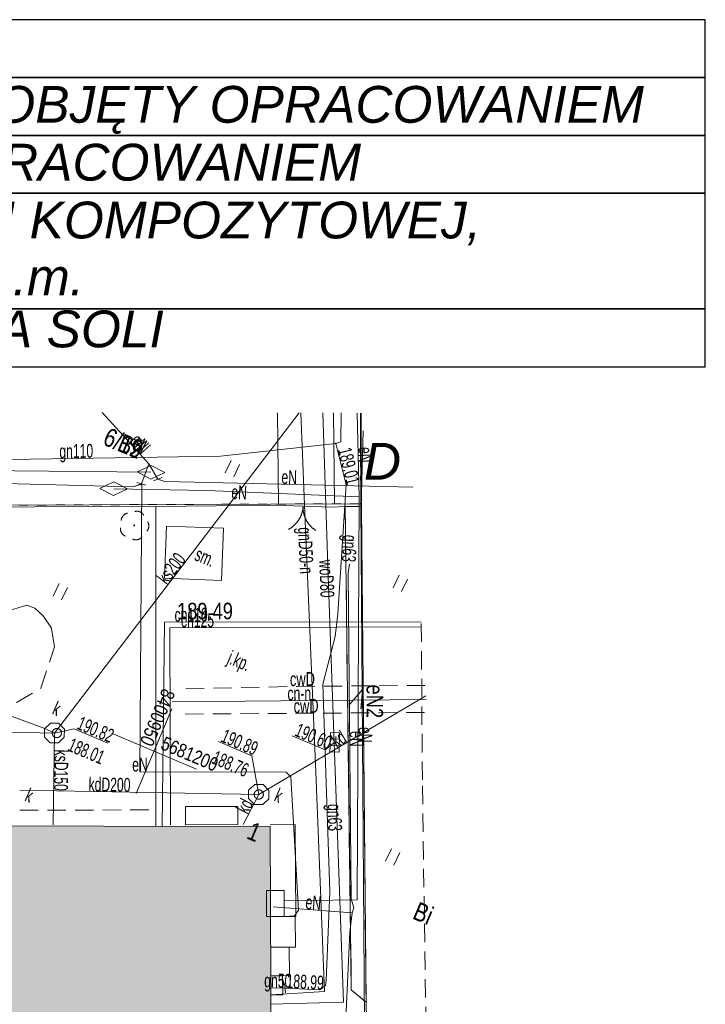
# Model space of a CAD drawing. Header units: centimetres. Extents: x -25572 to 23555, y -2435 to 15405.
# Tile 10 of 134: x -6802 to -3078, y 3947 to 9297. Entities that reach past the tile are written whole.
import ezdxf
from ezdxf.xclip import XClip

# ---------------------------------------------------------------- set-up
doc = ezdxf.new("R2010")
doc.units = ezdxf.units.CM
doc.header["$MEASUREMENT"] = 0
doc.header["$XCLIPFRAME"] = 0
for name, pattern in [('1.0_0.5', [150, 100, -50]), ('1.5_0.5', [200, 150, -50]), ('egug-500', [100, 50, -50]), ('mz1.0_0.5', [150, 100, -50])]:
    doc.linetypes.add(name, pattern=pattern)
doc.layers.add('1_500_mapa_zasadnicza_1530_2025_1_203-punkt graniczny', color=7, linetype='Continuous')
doc.layers.add('820-G Rysunki Obrazki', color=7, linetype='Continuous')
for name, color, linetype, lineweight in [('1_500_mapa_zasadnicza_1530_2025_1_210-oznaczenie konturu użytku gruntowego_Nr_pióra__3', 3, 'Continuous', 18), ('1_500_mapa_zasadnicza_1530_2025_1_211-numer działki ewidencyjnej_Nr_pióra__7', 7, 'Continuous', 18), ('1_500_mapa_zasadnicza_1530_2025_1_218-kontur użytku gruntowego_Nr_pióra__3', 3, 'Continuous', 18), ('1_500_mapa_zasadnicza_1530_2025_1_219-działka ewidencyjna_Nr_pióra__7', 7, 'Continuous', 18), ('1_500_mapa_zasadnicza_1530_2025_1_312-budynek ewidencyjny_Nr_pióra__7', 7, 'Continuous', 18), ('1_500_mapa_zasadnicza_1530_2025_1_312-oznaczenie budynku ewidencyjnego_Nr_pióra__7', 7, 'Continuous', 18), ('1_500_mapa_zasadnicza_1530_2025_1_352-schody_Nr_pióra__7', 7, 'Continuous', 18), ('1_500_mapa_zasadnicza_1530_2025_1_585-Atrybuty opisowe-SEPOD_Nr_pióra__1', 1, 'Continuous', 18), ('1_500_mapa_zasadnicza_1530_2025_1_664-Obrys przewodu-SCPOD-Atr1_Nr_pióra__6', 6, 'Continuous', 18), ('1_500_mapa_zasadnicza_1530_2025_1_664-Obrys przewodu-SCPOD_Nr_pióra__6', 6, 'Continuous', 18), ('1_500_mapa_zasadnicza_1530_2025_1_687-Mufa na przewodzie-SEPOD_Nr_pióra__1', 1, 'Continuous', 18), ('1_500_mapa_zasadnicza_1530_2025_1_940-Trawnik symb. poj._Nr_pióra__7', 7, 'Continuous', 18), ('1_500_mapa_zasadnicza_1530_2025_1_brama (linia) - symbol_Nr_pióra__7', 7, 'Continuous', 18), ('1_500_mapa_zasadnicza_1530_2025_1_brama (linia)_Nr_pióra__7', 7, 'Continuous', 18), ('1_500_mapa_zasadnicza_1530_2025_1_chodnik (powierzchnia)_Nr_pióra__7', 7, 'Continuous', 18), ('1_500_mapa_zasadnicza_1530_2025_1_drzewo liściaste (punkt)_Nr_pióra__94', 94, 'Continuous', 18), ('1_500_mapa_zasadnicza_1530_2025_1_jezdnia (powierzchnia)-Atr17_Nr_pióra__7', 7, 'Continuous', 18), ('1_500_mapa_zasadnicza_1530_2025_1_jezdnia (powierzchnia)_Nr_pióra__7', 7, 'Continuous', 18), ('1_500_mapa_zasadnicza_1530_2025_1_komora podziemna - przewód kanalizacyjny (powierzchnia)_Nr_pióra__34', 34, 'Continuous', 18), ('1_500_mapa_zasadnicza_1530_2025_1_kratka ściekowa (punkt)_Nr_pióra__7', 7, 'Continuous', 18), ('1_500_mapa_zasadnicza_1530_2025_1_krawężnik (linia)_Nr_pióra__7', 7, 'Continuous', 18), ('1_500_mapa_zasadnicza_1530_2025_1_las iglasty (powierzchnia) - symbol_Nr_pióra__7', 7, 'Continuous', 18), ('1_500_mapa_zasadnicza_1530_2025_1_las iglasty (powierzchnia)_Nr_pióra__7', 7, 'Continuous', 18), ('1_500_mapa_zasadnicza_1530_2025_1_ogrodzenie trwałe (linia)_Nr_pióra__7', 7, 'Continuous', 18), ('1_500_mapa_zasadnicza_1530_2025_1_Opis i rz. obrysu arm. niezident.-SC_Nr_pióra__6', 6, 'Continuous', 18), ('1_500_mapa_zasadnicza_1530_2025_1_przewód ciepłowniczy (linia)-Atr1_Nr_pióra__212', 212, 'Continuous', 18), ('1_500_mapa_zasadnicza_1530_2025_1_przewód ciepłowniczy (linia)_Nr_pióra__212', 212, 'Continuous', 18), ('1_500_mapa_zasadnicza_1530_2025_1_przewód elektroenergetyczny (linia)-Atr1_Nr_pióra__1', 1, 'Continuous', 18), ('1_500_mapa_zasadnicza_1530_2025_1_przewód elektroenergetyczny (linia)_Nr_pióra__1', 1, 'Continuous', 18), ('1_500_mapa_zasadnicza_1530_2025_1_przewód gazowy (linia)-Atr1_Nr_pióra__7', 7, 'Continuous', 18), ('1_500_mapa_zasadnicza_1530_2025_1_przewód gazowy (linia)_Nr_pióra__40', 40, 'Continuous', 18), ('1_500_mapa_zasadnicza_1530_2025_1_przewód kanalizacyjny (linia)-Atr1_Nr_pióra__34', 34, 'Continuous', 18), ('1_500_mapa_zasadnicza_1530_2025_1_przewód kanalizacyjny (linia)_Nr_pióra__34', 34, 'Continuous', 18), ('1_500_mapa_zasadnicza_1530_2025_1_przewód wodociągowy (linia)-Atr1_Nr_pióra__5', 5, 'Continuous', 18), ('1_500_mapa_zasadnicza_1530_2025_1_przewód wodociągowy (linia)_Nr_pióra__5', 5, 'Continuous', 18), ('1_500_mapa_zasadnicza_1530_2025_1_punkt o określonej wysokości (sieć elektroenergetyczna)_Nr_pióra__1', 1, 'Continuous', 18), ('1_500_mapa_zasadnicza_1530_2025_1_punkt o określonej wysokości (sieć gazowa)-Atr2_Nr_pióra__40', 40, 'Continuous', 18), ('1_500_mapa_zasadnicza_1530_2025_1_punkt o określonej wysokości (sieć gazowa)_Nr_pióra__40', 40, 'Continuous', 18), ('1_500_mapa_zasadnicza_1530_2025_1_punkt o określonej wysokości (sieć kanalizacyjna)-Atr2_Nr_pióra__34', 34, 'Continuous', 18), ('1_500_mapa_zasadnicza_1530_2025_1_punkt o określonej wysokości (sieć kanalizacyjna)-Atr2_Nr_pióra__7', 7, 'Continuous', 18), ('1_500_mapa_zasadnicza_1530_2025_1_punkt o określonej wysokości (sieć kanalizacyjna)-Atr3_Nr_pióra__34', 34, 'Continuous', 18), ('1_500_mapa_zasadnicza_1530_2025_1_punkt o określonej wysokości (sieć kanalizacyjna)_Nr_pióra__34', 34, 'Continuous', 18), ('1_500_mapa_zasadnicza_1530_2025_1_punkt zmiany cech lub źródła danych o położeniu przewodu (sieć elektroenergetyczna)_Nr_pióra__7', 7, 'Continuous', 18), ('1_500_mapa_zasadnicza_1530_2025_1_punkt zmiany cech lub źródła danych o położeniu przewodu (sieć gazowa)_Nr_pióra__7', 7, 'Continuous', 18), ('1_500_mapa_zasadnicza_1530_2025_1_rura ochronna - przewód elektroenergetyczny (linia)_Nr_pióra__1', 1, 'Continuous', 18), ('1_500_mapa_zasadnicza_1530_2025_1_Wstawianie ramki sekcyjnej z opisem_Nr_pióra__7', 7, 'Continuous', 18), ('1_500_mapa_zasadnicza_1530_2025_1_właz - siec elektroenergetyczna (powierzchnia)_Nr_pióra__7', 7, 'Continuous', 18), ('1_500_mapa_zasadnicza_1530_2025_1_właz okrągły - siec kanalizacyjna (punkt)-Atr17_Nr_pióra__7', 7, 'Continuous', 18), ('1_500_mapa_zasadnicza_1530_2025_1_właz okrągły - siec kanalizacyjna (punkt)_Nr_pióra__7', 7, 'Continuous', 18), ('1_500_mapa_zasadnicza_1530_2025_1_śmietnik (powierzchnia)-Atr17_Nr_pióra__7', 7, 'Continuous', 18), ('1_500_mapa_zasadnicza_1530_2025_1_śmietnik (powierzchnia)_Nr_pióra__7', 7, 'Continuous', 18), ('Nowe_199-Z Wymiary i opisy_Nr_pióra__21', 7, 'Continuous', 25), ('Nowe_220-A Ściany_Nr_pióra__41', 7, 'Continuous', 15)]:
    doc.layers.add(name, color=color, linetype=linetype, lineweight=lineweight)
doc.layers.add('Nowe_220-A Ściany_Nr_pióra__102', color=7, linetype='Continuous', lineweight=5, true_color=0xcccccc)
doc.styles.add('STYL_AUTOMATYCZNY_1', font='arial.ttf', dxfattribs={"width": 0.63})
doc.styles.add('STYL_AUTOMATYCZNY_2', font='arial.ttf', dxfattribs={"width": 0.79})
doc.styles.add('STYL_AUTOMATYCZNY_3', font='arial.ttf', dxfattribs={"width": 0.667})
doc.styles.add('STYL_AUTOMATYCZNY_5', font='arial.ttf')
doc.linetypes.add('902-500', pattern='A,0,[2,Lwowska architektura1.Shx,S=5.952381,R=0,X=0,Y=9.71445e-17],-750,0', length=750)

# ---------------------------------------------------------------- blocks, each defined once
blk = doc.blocks.new('Rysunek_1_1', base_point=(-995247015.5, -194970081.6))
at = {"layer": '1_500_mapa_zasadnicza_1530_2025_1_203-punkt graniczny', "linetype": 'Continuous', "lineweight": 0, "true_color": 0x000000}
blk.add_hatch(color=18, dxfattribs=at).paths.add_polyline_path([(-4945.1, 6665.3, 1), (-4953.4, 6668.8, 1)])
at = {"layer": '1_500_mapa_zasadnicza_1530_2025_1_drzewo liściaste (punkt)_Nr_pióra__94', "linetype": 'Continuous', "lineweight": 18}
blk.add_hatch(color=94, dxfattribs=at).paths.add_polyline_path([(-6175.3, 6547.3, 1), (-6184.5, 6551.2, 1)])
at = {"layer": '1_500_mapa_zasadnicza_1530_2025_1_punkt o określonej wysokości (sieć elektroenergetyczna)_Nr_pióra__1', "linetype": 'Continuous', "lineweight": 18}
blk.add_hatch(color=1, dxfattribs=at).paths.add_polyline_path([(-6136.6, 6773.1, 1), (-6144.9, 6776.6, 1)])
at = {"layer": '1_500_mapa_zasadnicza_1530_2025_1_punkt o określonej wysokości (sieć gazowa)_Nr_pióra__40', "linetype": 'Continuous', "lineweight": 18}
for points in [[(-5081.2, 6992.4, 1), (-5089.4, 6995.9, 1)], [(-5356.6, 4033, 1), (-5364.9, 4036.5, 1)]]:
    blk.add_hatch(color=40, dxfattribs=at).paths.add_polyline_path(points)
at = {"layer": '1_500_mapa_zasadnicza_1530_2025_1_punkt o określonej wysokości (sieć kanalizacyjna)_Nr_pióra__34', "linetype": 'Continuous', "lineweight": 18}
for points in [[(-6608.8, 5419, 1), (-6617.1, 5422.5, 1)], [(-5090.9, 5365.9, 1), (-5090.6, 5374.9, 1)], [(-5499.1, 5085, 1), (-5507.3, 5088.8, 1)]]:
    blk.add_hatch(color=34, dxfattribs=at).paths.add_polyline_path(points)
at = {"layer": '1_500_mapa_zasadnicza_1530_2025_1_218-kontur użytku gruntowego_Nr_pióra__3', "color": 3, "linetype": 'egug-500', "lineweight": 18, "flags": 128}
for points in [[(-4949.2, 6667), (-4951, 7159.6)], [(-7406.3, 6656.7), (-4949.2, 6667)]]:
    blk.add_lwpolyline(points, dxfattribs=at)
at = {"layer": '1_500_mapa_zasadnicza_1530_2025_1_219-działka ewidencyjna_Nr_pióra__7', "color": 7, "linetype": 'Continuous', "lineweight": 18, "flags": 128}
for points in [[(-4949.2, 6667), (-4951, 7159.6)], [(-4949.2, 6667), (-7406.3, 6656.7)], [(-4903, 235.4), (-4949.2, 6667)]]:
    blk.add_lwpolyline(points, dxfattribs=at)
at = {"layer": '1_500_mapa_zasadnicza_1530_2025_1_312-budynek ewidencyjny_Nr_pióra__7', "color": 7, "linetype": 'Continuous', "lineweight": 18, "flags": 128}
for points in [[(-7252.2, 4917.4), (-5441.2, 4912.9)], [(-5441.2, 4912.9), (-5436.2, 3629)]]:
    blk.add_lwpolyline(points, dxfattribs=at)
at = {"layer": '1_500_mapa_zasadnicza_1530_2025_1_352-schody_Nr_pióra__7', "color": 7, "linetype": 'Continuous', "lineweight": 18, "flags": 128}
for points in [[(-5902, 4922.6), (-5902, 5022.5)], [(-5902, 4922.6), (-5902, 5022.5)], [(-5902, 5022.5), (-5616.5, 5022)], [(-5902, 5022.5), (-5616.5, 5022)], [(-5616.5, 5022), (-5616.2, 4923)], [(-5616.5, 5022), (-5616.2, 4923)], [(-5616.2, 4923), (-5902, 4922.6)], [(-5616.2, 4923), (-5902, 4922.6)], [(-5441.4, 4922.7), (-5306.2, 4924)], [(-5441.4, 4922.7), (-5306.2, 4924)], [(-5306.2, 4924), (-5301.8, 4424.7)], [(-5306.2, 4924), (-5301.8, 4424.7)], [(-5305, 4424.9), (-5460.8, 4423.7)], [(-5305, 4424.9), (-5460.8, 4423.7)], [(-5301.8, 4424.7), (-5439.3, 4423.3)], [(-5301.8, 4424.7), (-5439.3, 4423.3)], [(-5304.3, 4257.4), (-5305, 4424.9)], [(-5304.3, 4257.4), (-5305, 4424.9)], [(-5438.3, 4256.6), (-5337.9, 4257.5)], [(-5438.3, 4256.6), (-5337.9, 4257.5)], [(-5438.3, 4256.6), (-5304.3, 4257.4)], [(-5438.3, 4256.6), (-5304.3, 4257.4)], [(-5337.9, 4257.5), (-5337.2, 4103)], [(-5337.9, 4257.5), (-5337.2, 4103)], [(-5337.2, 4103), (-5437.6, 4102.1)], [(-5337.2, 4103), (-5437.6, 4102.1)], [(-5437.6, 4102.1), (-5373.5, 4102.1)], [(-5437.6, 4102.1), (-5373.5, 4102.1)], [(-5373.5, 4102.1), (-5373.2, 3997.7)], [(-5373.5, 4102.1), (-5373.2, 3997.7)], [(-5373.2, 3997.7), (-5437.3, 3997.7)], [(-5373.2, 3997.7), (-5437.3, 3997.7)]]:
    blk.add_lwpolyline(points, dxfattribs=at)
at = {"layer": '1_500_mapa_zasadnicza_1530_2025_1_664-Obrys przewodu-SCPOD_Nr_pióra__6', "color": 6, "linetype": '1.0_0.5', "lineweight": 18, "flags": 128}
for points in [[(-4599.5, 5679.8), (-5292.2, 5674.1), (-5934.3, 5660.8)], [(-5903.4, 5523.8), (-4590.5, 5532.8)]]:
    blk.add_lwpolyline(points, dxfattribs=at)
at = {"layer": '1_500_mapa_zasadnicza_1530_2025_1_687-Mufa na przewodzie-SEPOD_Nr_pióra__1', "color": 1, "linetype": 'Continuous', "lineweight": 18}
for p, q in [((-6088, 6875.2), (-6164.1, 6839.8)), ((-6014.1, 6835.6), (-6088, 6875.2)), ((-6164.1, 6839.8), (-6090.1, 6800.2)), ((-6090.1, 6800.2), (-6014.1, 6835.6)), ((-6290.2, 6785.9), (-6365.9, 6749.9)), ((-6365.9, 6749.9), (-6291.7, 6710.9)), ((-6291.7, 6710.9), (-6216, 6746.9)), ((-6216, 6746.9), (-6290.2, 6785.9))]:
    blk.add_line(p, q, dxfattribs=at)
at = {"layer": '1_500_mapa_zasadnicza_1530_2025_1_940-Trawnik symb. poj._Nr_pióra__7', "color": 7, "linetype": 'Continuous', "lineweight": 18}
for p, q in [((-5684.9, 6834.1), (-5652.9, 6901.9)), ((-5639.6, 6812.7), (-5607.6, 6880.6)), ((-4773, 6210.5), (-4741, 6278.3)), ((-6620.3, 6165.2), (-6588.3, 6233.1)), ((-6575.1, 6143.9), (-6543.1, 6211.7)), ((-4727.7, 6189.1), (-4695.7, 6257)), ((-4814.4, 4724.7), (-4782.4, 4792.5)), ((-4769.2, 4703.4), (-4737.2, 4771.2))]:
    blk.add_line(p, q, dxfattribs=at)
at = {"layer": '1_500_mapa_zasadnicza_1530_2025_1_brama (linia) - symbol_Nr_pióra__7', "color": 7, "linetype": 'Continuous', "lineweight": 18}
for centre, start, end in [((-5412.6, 6659.5), 297.8615, 357.8615), ((-5112.8, 6648.3), 177.8615, 237.8615)]:
    blk.add_arc(centre, 150, start, end, dxfattribs=at)
at = {"layer": '1_500_mapa_zasadnicza_1530_2025_1_brama (linia)_Nr_pióra__7', "color": 7, "linetype": 'Continuous', "lineweight": 18, "flags": 128}
blk.add_lwpolyline([(-5112.5, 6648.3), (-5413, 6659.5)], dxfattribs=at)
at = {"layer": '1_500_mapa_zasadnicza_1530_2025_1_chodnik (powierzchnia)_Nr_pióra__7', "color": 7, "linetype": 'mz1.0_0.5', "lineweight": 18, "flags": 128}
for points in [[(-6762.6, 6115.3), (-6858.9, 6085.5)], [(-6720.4, 6099.6), (-6762.6, 6115.3)], [(-6674.8, 6058.5), (-6720.4, 6099.6)], [(-6629.4, 5991.5), (-6674.8, 6058.5)], [(-4620.2, 6015.7), (-4614.4, 5133.6)], [(-6612.7, 5889.9), (-6629.4, 5991.5)], [(-6686.9, 5663.9), (-6612.7, 5889.9)], [(-6819.2, 5587.5), (-6686.9, 5663.9)], [(-4614.4, 5133.6), (-4579.6, 2816)], [(-7251.1, 4999.5), (-6066.6, 5003.3)]]:
    blk.add_lwpolyline(points, dxfattribs=at)
at = {"layer": '1_500_mapa_zasadnicza_1530_2025_1_drzewo liściaste (punkt)_Nr_pióra__94', "color": 94, "linetype": 'Continuous', "lineweight": 18}
for centre, start, end in [((-6210.1, 6575.5), 98.3235, 179.5635), ((-6164.3, 6586.1), 26.2875, 107.7435), ((-6214.2, 6528.6), 170.2365, 251.8865), ((-6140.1, 6545.8), 314.4675, 35.7075), ((-6170.9, 6510.2), 242.1445, 323.7945)]:
    blk.add_arc(centre, 40, start, end, dxfattribs=at)
at = {"layer": '1_500_mapa_zasadnicza_1530_2025_1_jezdnia (powierzchnia)_Nr_pióra__7', "color": 7, "linetype": '1.5_0.5', "lineweight": 18, "flags": 128}
blk.add_lwpolyline([(-4920.5, 3958.8), (-5000.8, 4025.5), (-5033.9, 6651.9)], dxfattribs=at)
at = {"layer": '1_500_mapa_zasadnicza_1530_2025_1_komora podziemna - przewód kanalizacyjny (powierzchnia)_Nr_pióra__34', "color": 34, "linetype": 'Continuous', "lineweight": 18, "flags": 128}
for points in [[(-6591.2, 5367), (-6635.6, 5367.3), (-6666.7, 5399), (-6666.3, 5443.4), (-6634.7, 5474.5), (-6590.3, 5474.1), (-6559.2, 5442.5), (-6559.6, 5398.1)], [(-5480.9, 5031.8), (-5526.6, 5031.7), (-5558.3, 5064.6), (-5558.4, 5110.3), (-5525.5, 5142), (-5479.8, 5142.1), (-5448.1, 5109.2), (-5448, 5063.5)]]:
    blk.add_lwpolyline(points, close=True, dxfattribs=at)
at = {"layer": '1_500_mapa_zasadnicza_1530_2025_1_kratka ściekowa (punkt)_Nr_pióra__7', "color": 7, "linetype": 'Continuous', "lineweight": 18}
for p, q in [((-5114.2, 5423.6), (-5115.2, 5388.6)), ((-5114.2, 5423.6), (-5064.2, 5422.1)), ((-5064.2, 5422.1), (-5065.3, 5387.1)), ((-5116.3, 5353.6), (-5117.4, 5318.6)), ((-5115.2, 5388.6), (-5116.3, 5353.6)), ((-5116.3, 5353.6), (-5066.3, 5352.1)), ((-5115.2, 5388.6), (-5065.3, 5387.1)), ((-5066.3, 5352.1), (-5067.4, 5317.1)), ((-5065.3, 5387.1), (-5066.3, 5352.1)), ((-5117.4, 5318.6), (-5067.4, 5317.1))]:
    blk.add_line(p, q, dxfattribs=at)
at = {"layer": '1_500_mapa_zasadnicza_1530_2025_1_krawężnik (linia)_Nr_pióra__7', "color": 7, "linetype": 'Continuous', "lineweight": 18, "flags": 128}
for points in [[(-5402, 7160.5), (-5396.8, 6666.8)], [(-5097.1, 7159.9), (-5092.2, 6667.9)], [(-5033.9, 6651.9), (-5000.8, 4025.5), (-4920.5, 3958.8)]]:
    blk.add_lwpolyline(points, dxfattribs=at)
at = {"layer": '1_500_mapa_zasadnicza_1530_2025_1_las iglasty (powierzchnia) - symbol_Nr_pióra__7', "color": 7, "linetype": 'Continuous', "lineweight": 18}
for p, q in [((-5009, 5577.9), (-4940, 5657.3)), ((-5009, 5577.9), (-4940, 5657.3)), ((-4940, 5657.3), (-4949.1, 5552.5)), ((-4940, 5657.3), (-4949.1, 5552.5))]:
    blk.add_line(p, q, dxfattribs=at)
at = {"layer": '1_500_mapa_zasadnicza_1530_2025_1_las iglasty (powierzchnia)_Nr_pióra__7', "color": 7, "linetype": 'mz1.0_0.5', "lineweight": 18, "flags": 128}
blk.add_lwpolyline([(-4945.6, 6652.5), (-4920.5, 3958.8), (-5000.8, 4025.5), (-5033.9, 6651.9)], close=True, dxfattribs=at)
at = {"layer": '1_500_mapa_zasadnicza_1530_2025_1_ogrodzenie trwałe (linia)_Nr_pióra__7', "color": 7, "linetype": '902-500', "lineweight": 18, "flags": 128}
for points in [[(-4947.3, 7159.6), (-4945.6, 6652.5), (-4920.5, 3958.8)], [(-4946.5, 6652.9), (-4936.8, 7062.6)], [(-6062.3, 6652.5), (-8043.8, 6646.8)], [(-6062.3, 6652.5), (-5413, 6659.5)], [(-6062.3, 6652.5), (-6061.9, 4914.4)], [(-5112.5, 6648.3), (-5033.9, 6651.9), (-4946.5, 6652.9)], [(-4920.5, 3958.8), (-4909.9, 3389.5)]]:
    blk.add_lwpolyline(points, dxfattribs=at)
at = {"layer": '1_500_mapa_zasadnicza_1530_2025_1_przewód ciepłowniczy (linia)_Nr_pióra__212', "color": 212, "linetype": 'Continuous', "lineweight": 18, "flags": 128}
for points in [[(-4620.8, 6025.6), (-6016.2, 6023.6), (-6028.6, 4911.1)], [(-4619.1, 5998.3), (-5985.6, 5993.2), (-5982.3, 4922.9)], [(-4594.8, 5603.4), (-5972.9, 5590.3)]]:
    blk.add_lwpolyline(points, dxfattribs=at)
at = {"layer": '1_500_mapa_zasadnicza_1530_2025_1_przewód elektroenergetyczny (linia)_Nr_pióra__1', "color": 1, "linetype": 'Continuous', "lineweight": 18, "flags": 128}
for points in [[(-6012.9, 6786.9), (-6051.8, 6800.1), (-6100.4, 6882.7), (-6202.5, 6995.5), (-6353.6, 7162.3)], [(-6188.1, 6758), (-6140.7, 6774.8), (-6100.4, 6882.7), (-6202.5, 6995.5), (-6353.6, 7162.3)], [(-4957, 6705.1), (-4968.8, 7159.6)], [(-6089.1, 6837.7), (-7386.7, 6851.5), (-8268.6, 6887.7), (-9245.1, 6882.6)], [(-9271.6, 6820), (-8993.7, 6817.2), (-7443.5, 6791.9), (-6188.1, 6758), (-6137.9, 6773.7)], [(-6291, 6748.4), (-5783.6, 6738.5), (-4957, 6705.1)], [(-6137.9, 6773.7), (-6149.4, 5210), (-5354, 5208.3), (-5328.7, 5183.4), (-5288.3, 4459.1), (-5309.2, 4427.8), (-5365, 4424.3)], [(-6012.9, 6786.9), (-4665.7, 6756.3)], [(-4957, 6705.1), (-4969.1, 4515), (-5364.5, 4509.9)], [(-4995.7, 4444.7), (-4986.6, 4471.3), (-5001.7, 4520.1), (-5018.3, 6289), (-5010.6, 6337.9)], [(-5424.6, 4475.7), (-4995.7, 4444.7)], [(-4990.3, 2347.1), (-5057.3, 2407), (-5070.2, 2591.7), (-5053.2, 3359), (-5007.9, 4339.1), (-4995.7, 4444.7)]]:
    blk.add_lwpolyline(points, dxfattribs=at)
at = {"layer": '1_500_mapa_zasadnicza_1530_2025_1_przewód gazowy (linia)_Nr_pióra__40', "color": 40, "linetype": 'Continuous', "lineweight": 18, "flags": 128}
for points in [[(-5055, 7159.8), (-5056.7, 7002.6), (-5085.3, 6994.1), (-5710.6, 6925.9), (-7321.6, 6899.9), (-7305.9, 6455.5), (-8260.8, 6447.7), (-8521.8, 6452), (-8843.3, 6462.3), (-9929.8, 5386.2), (-10722.9, 4927.4), (-11245.4, 4635.3), (-11583.1, 4338.4)], [(-5274.8, 7160.2), (-5253.8, 6614.8), (-5194, 5208.9), (-5146.8, 4016.8), (-5437.8, 3999)], [(-5085.3, 6994.1), (-5028.6, 6769.1), (-5073, 6067.8), (-5087.8, 5945.9), (-5154.5, 5686.3), (-5117.2, 4560.4), (-5137, 4075.6), (-5140.7, 4049), (-5172.4, 4025.5), (-5360.7, 4034.7)], [(-5360.7, 4034.7), (-5442.8, 4035.9)]]:
    blk.add_lwpolyline(points, dxfattribs=at)
at = {"layer": '1_500_mapa_zasadnicza_1530_2025_1_przewód kanalizacyjny (linia)_Nr_pióra__34', "color": 34, "linetype": 'Continuous', "lineweight": 18, "flags": 128}
for points in [[(-6613, 5420.7), (-5283.9, 7160.3)], [(-8993.9, 5474.7), (-8945.2, 5505.1), (-8814.6, 5595.3), (-8755.2, 5620.1), (-8698.1, 5616.5), (-7237.1, 5642), (-7171.3, 5635.8), (-7116.8, 5610.6), (-6665.2, 5446.2), (-6613, 5420.7)], [(-5503.2, 5086.9), (-4596, 5622.1)], [(-6613, 5420.7), (-8993.9, 5474.7)], [(-6613, 5420.7), (-6619.4, 4921.6)], [(-6801.4, 5109.6), (-5503.2, 5086.9)], [(-5503.2, 5086.9), (-5587.9, 4923)]]:
    blk.add_lwpolyline(points, dxfattribs=at)
at = {"layer": '1_500_mapa_zasadnicza_1530_2025_1_przewód wodociągowy (linia)_Nr_pióra__5', "color": 5, "linetype": 'Continuous', "lineweight": 18, "flags": 128}
blk.add_lwpolyline([(-5155, 7160), (-5127.1, 6273.2), (-5043.2, 3958.7), (-5437.8, 3947.9)], dxfattribs=at)
at = {"layer": '1_500_mapa_zasadnicza_1530_2025_1_punkt o określonej wysokości (sieć kanalizacyjna)-Atr2_Nr_pióra__7', "color": 7, "linetype": 'Continuous', "lineweight": 18, "flags": 128}
for points in [[(-6613, 5420.7), (-6505.5, 5443.6), (-6324, 5366.6)], [(-5090.8, 5370.4), (-5142.5, 5330.4), (-5321.6, 5406.4)], [(-5503.2, 5086.9), (-5541, 5297.4), (-5722.8, 5374.5)]]:
    blk.add_lwpolyline(points, dxfattribs=at)
at = {"layer": '1_500_mapa_zasadnicza_1530_2025_1_punkt zmiany cech lub źródła danych o położeniu przewodu (sieć elektroenergetyczna)_Nr_pióra__7', "color": 7, "linetype": 'Continuous', "lineweight": 18}
for p, q in [((-6075, 6790.7), (-6028.6, 6809.5)), ((-6164.7, 6781.8), (-6116.7, 6767.8))]:
    blk.add_line(p, q, dxfattribs=at)
at = {"layer": '1_500_mapa_zasadnicza_1530_2025_1_punkt zmiany cech lub źródła danych o położeniu przewodu (sieć gazowa)_Nr_pióra__7', "color": 7, "linetype": 'Continuous', "lineweight": 18}
blk.add_line((-5358.9, 4009.8), (-5362.6, 4059.7), dxfattribs=at)
at = {"layer": '1_500_mapa_zasadnicza_1530_2025_1_rura ochronna - przewód elektroenergetyczny (linia)_Nr_pióra__1', "color": 1, "linetype": 'Continuous', "lineweight": 18, "flags": 128}
for points in [[(-6202.5, 6995.5), (-6100.4, 6882.7), (-6051.8, 6800.1)], [(-6100.4, 6882.7), (-6140.7, 6774.8)]]:
    blk.add_lwpolyline(points, dxfattribs=at)
at = {"layer": '1_500_mapa_zasadnicza_1530_2025_1_Wstawianie ramki sekcyjnej z opisem_Nr_pióra__7', "color": 7, "linetype": 'Continuous', "lineweight": 18, "flags": 128}
for points in [[(-6169.9, 5092.7), (-5974.6, 5553)], [(-6302.4, 5420.5), (-5842.1, 5225.2)]]:
    blk.add_lwpolyline(points, dxfattribs=at)
at = {"layer": '1_500_mapa_zasadnicza_1530_2025_1_właz - siec elektroenergetyczna (powierzchnia)_Nr_pióra__7', "color": 7, "linetype": 'Continuous', "lineweight": 18, "flags": 128}
blk.add_lwpolyline([(-5365.8, 4565.9), (-5365, 4424.3), (-5460.8, 4423.7), (-5461.6, 4565.2)], close=True, dxfattribs=at)
at = {"layer": '1_500_mapa_zasadnicza_1530_2025_1_właz okrągły - siec kanalizacyjna (punkt)_Nr_pióra__7', "color": 7, "linetype": 'Continuous', "lineweight": 18}
for centre in [(-6600, 5420.7), (-5503.2, 5086.9)]:
    blk.add_circle(centre, 25, dxfattribs=at)
at = {"layer": '1_500_mapa_zasadnicza_1530_2025_1_śmietnik (powierzchnia)_Nr_pióra__7', "color": 7, "linetype": 'Continuous', "lineweight": 18, "flags": 128}
blk.add_lwpolyline([(-5695.5, 6533.8), (-5705, 6250.1), (-6015.9, 6262.4), (-6004.9, 6544.5)], close=True, dxfattribs=at)
at = {"layer": '1_500_mapa_zasadnicza_1530_2025_1_210-oznaczenie konturu użytku gruntowego_Nr_pióra__3', "color": 3, "linetype": 'Continuous', "lineweight": 18, "char_height": 100, "rotation": 337.0155, "style": 'STYL_AUTOMATYCZNY_2'}
for s, insert, attachment_point in [('\\A1;{\\pql;\\fArial|b0|i0|c238|p0;\\W0.790000;Bz}', (-6239.4, 7050.3), 1), ('\\A1;{\\pql;\\fArial|b0|i0|c238|p0;\\W0.790000;Bi}', (-4673.9, 4414.4), 7)]:
    blk.add_mtext(s, dxfattribs=dict(at, insert=insert, attachment_point=attachment_point))
at = {"layer": '1_500_mapa_zasadnicza_1530_2025_1_211-numer działki ewidencyjnej_Nr_pióra__7', "color": 7, "linetype": 'Continuous', "lineweight": 18, "insert": (-6317.2, 7083.2), "char_height": 100, "attachment_point": 1, "rotation": 337.0155, "style": 'STYL_AUTOMATYCZNY_2'}
blk.add_mtext('\\A1;{\\pql;\\fArial|b0|i0|c238|p0;\\W0.790000;6/19}', dxfattribs=at)
at = {"layer": '1_500_mapa_zasadnicza_1530_2025_1_312-oznaczenie budynku ewidencyjnego_Nr_pióra__7', "color": 7, "linetype": 'Continuous', "lineweight": 18, "insert": (-5555.9, 4896.2), "char_height": 100, "attachment_point": 4, "rotation": 337.0155, "style": 'STYL_AUTOMATYCZNY_2'}
blk.add_mtext('\\A1;{\\pql;\\fArial|b0|i0|c238|p0;\\W0.790000;1}', dxfattribs=at)
at = {"layer": '1_500_mapa_zasadnicza_1530_2025_1_585-Atrybuty opisowe-SEPOD_Nr_pióra__1', "color": 1, "linetype": 'Continuous', "lineweight": 18, "insert": (-4827.1, 5684), "char_height": 90, "attachment_point": 1, "rotation": 269.6715, "style": 'STYL_AUTOMATYCZNY_2'}
blk.add_mtext('\\A1;{\\pql;\\fArial|b0|i0|c238|p0;\\W0.790000;eN2}', dxfattribs=at)
at = {"layer": '1_500_mapa_zasadnicza_1530_2025_1_664-Obrys przewodu-SCPOD-Atr1_Nr_pióra__6', "color": 6, "linetype": 'Continuous', "lineweight": 18, "char_height": 75, "attachment_point": 4, "style": 'STYL_AUTOMATYCZNY_3'}
for insert, rotation in [((-5334, 5712.8), 0.4715), ((-5314, 5566.9), 0.3915)]:
    blk.add_mtext('\\A1;{\\pql;\\fArial|b0|i0|c238|p0;\\W0.667000;cwD}', dxfattribs=dict(at, insert=insert, rotation=rotation))
at = {"layer": '1_500_mapa_zasadnicza_1530_2025_1_jezdnia (powierzchnia)-Atr17_Nr_pióra__7', "color": 7, "linetype": 'Continuous', "lineweight": 18, "insert": (-5688.9, 5781.2), "char_height": 75, "attachment_point": 7, "rotation": 337.0155, "style": 'STYL_AUTOMATYCZNY_1'}
blk.add_mtext('\\A1;{\\pql;\\fArial|b0|i0|c238|p0;\\W0.630000;j.kp.}', dxfattribs=at)
at = {"layer": '1_500_mapa_zasadnicza_1530_2025_1_Opis i rz. obrysu arm. niezident.-SC_Nr_pióra__6', "color": 6, "linetype": 'Continuous', "lineweight": 18, "insert": (-5947.5, 6128), "char_height": 90, "attachment_point": 1, "rotation": 0.2135, "style": 'STYL_AUTOMATYCZNY_2'}
blk.add_mtext('\\A1;{\\pql;\\fArial|b0|i0|c238|p0;\\W0.790000;189.49}', dxfattribs=at)
at = {"layer": '1_500_mapa_zasadnicza_1530_2025_1_przewód ciepłowniczy (linia)-Atr1_Nr_pióra__212', "color": 212, "linetype": 'Continuous', "lineweight": 18, "char_height": 75, "attachment_point": 4, "style": 'STYL_AUTOMATYCZNY_1'}
for s, insert, rotation in [('\\A1;{\\pql;\\fArial|b0|i0|c238|p0;\\W0.630000;cn110}', (-5960.7, 6062.7), 0.0815), ('\\A1;{\\pql;\\fArial|b0|i0|c238|p0;\\W0.630000;cn125}', (-5926, 6032.4), 0.2145), ('\\A1;{\\pql;\\fArial|b0|i0|c238|p0;\\W0.630000;cn-n}', (-5347.3, 5635.3), 0.5445)]:
    blk.add_mtext(s, dxfattribs=dict(at, insert=insert, rotation=rotation))
at = {"layer": '1_500_mapa_zasadnicza_1530_2025_1_przewód elektroenergetyczny (linia)-Atr1_Nr_pióra__1', "color": 1, "linetype": 'Continuous', "lineweight": 18, "char_height": 75, "style": 'STYL_AUTOMATYCZNY_1'}
for insert, attachment_point, rotation in [((-6179.8, 7028.7), 4, 312.1355), ((-6170.3, 7018.2), 4, 312.1355), ((-4925, 6974.8), 4, 271.4945), ((-5379.8, 6811.6), 4, 358.7005), ((-5653.3, 6691.7), 7, 357.6535), ((-4971.3, 5431.5), 4, 270.5375), ((-4924.9, 5453.5), 4, 269.6815), ((-6190.8, 5249.1), 4, 359.8735), ((-5248.7, 4502.1), 4, 355.8715)]:
    blk.add_mtext('\\A1;{\\pql;\\fArial|b0|i0|c238|p0;\\W0.630000;eN}', dxfattribs=dict(at, insert=insert, attachment_point=attachment_point, rotation=rotation))
at = {"layer": '1_500_mapa_zasadnicza_1530_2025_1_przewód gazowy (linia)-Atr1_Nr_pióra__7', "color": 7, "linetype": 'Continuous', "lineweight": 18, "char_height": 75, "style": 'STYL_AUTOMATYCZNY_1'}
for s, insert, attachment_point, rotation in [('\\A1;{\\pql;\\fArial|b0|i0|c238|p0;\\W0.630000;gn110}', (-6586.3, 6940.2), 4, 0.9235), ('\\A1;{\\pql;\\fArial|b0|i0|c238|p0;\\W0.630000;gnD50-n}', (-5312.9, 6536.3), 7, 272.4245), ('\\A1;{\\pql;\\fArial|b0|i0|c238|p0;\\W0.630000;gn63}', (-5016.9, 6497.5), 4, 266.3785), ('\\A1;{\\pql;\\fArial|b0|i0|c238|p0;\\W0.630000;gn63}', (-5103.7, 5035), 4, 271.8965), ('\\A1;{\\pql;\\fArial|b0|i0|c238|p0;\\W0.630000;gn50}', (-5473.5, 4065.1), 4, 359.2055)]:
    blk.add_mtext(s, dxfattribs=dict(at, insert=insert, attachment_point=attachment_point, rotation=rotation))
at = {"layer": '1_500_mapa_zasadnicza_1530_2025_1_przewód kanalizacyjny (linia)-Atr1_Nr_pióra__34', "color": 34, "linetype": 'Continuous', "lineweight": 18, "char_height": 75, "attachment_point": 4, "style": 'STYL_AUTOMATYCZNY_1'}
for s, insert, rotation in [('\\A1;{\\pql;\\fArial|b0|i0|c238|p0;\\W0.630000;ks200}', (-6031.9, 6245.5), 52.6185), ('\\A1;{\\pql;\\fArial|b0|i0|c238|p0;\\W0.630000;kd}', (-5098.9, 5370.8), 30.5395), ('\\A1;{\\pql;\\fArial|b0|i0|c238|p0;\\W0.630000;ksD150}', (-6575.4, 5330.6), 269.2645), ('\\A1;{\\pql;\\fArial|b0|i0|c238|p0;\\W0.630000;kdD200}', (-6427.6, 5142.1), 358.9975), ('\\A1;{\\pql;\\fArial|b0|i0|c238|p0;\\W0.630000;kd}', (-5596, 4992.5), 62.6645)]:
    blk.add_mtext(s, dxfattribs=dict(at, insert=insert, rotation=rotation))
at = {"layer": '1_500_mapa_zasadnicza_1530_2025_1_przewód wodociągowy (linia)-Atr1_Nr_pióra__5', "color": 5, "linetype": 'Continuous', "lineweight": 18, "insert": (-5175.8, 6361.4), "char_height": 75, "attachment_point": 7, "rotation": 272.0755, "style": 'STYL_AUTOMATYCZNY_1'}
blk.add_mtext('\\A1;{\\pql;\\fArial|b0|i0|c238|p0;\\W0.630000;woD80}', dxfattribs=at)
at = {"layer": '1_500_mapa_zasadnicza_1530_2025_1_punkt o określonej wysokości (sieć gazowa)-Atr2_Nr_pióra__40', "color": 40, "linetype": 'Continuous', "lineweight": 18, "char_height": 75, "attachment_point": 4, "style": 'STYL_AUTOMATYCZNY_1'}
for s, insert, rotation in [('\\A1;{\\pql;\\fArial|b0|i0|c238|p0;\\W0.630000;189.01}', (-5038.6, 6969.8), 284.1325), ('\\A1;{\\pql;\\fArial|b0|i0|c238|p0;\\W0.630000;188.99}', (-5351.7, 4073.4), 357.1805)]:
    blk.add_mtext(s, dxfattribs=dict(at, insert=insert, rotation=rotation))
at = {"layer": '1_500_mapa_zasadnicza_1530_2025_1_punkt o określonej wysokości (sieć kanalizacyjna)-Atr2_Nr_pióra__34', "color": 34, "linetype": 'Continuous', "lineweight": 18, "char_height": 75, "attachment_point": 7, "rotation": 337.0155, "style": 'STYL_AUTOMATYCZNY_1'}
for s, insert in [('\\A1;{\\pql;\\fArial|b0|i0|c238|p0;\\W0.630000;190.82}', (-6497.4, 5444.3)), ('\\A1;{\\pql;\\fArial|b0|i0|c238|p0;\\W0.630000;190.60}', (-5313.6, 5407)), ('\\A1;{\\pql;\\fArial|b0|i0|c238|p0;\\W0.630000;190.89}', (-5714.7, 5375.2))]:
    blk.add_mtext(s, dxfattribs=dict(at, insert=insert))
at = {"layer": '1_500_mapa_zasadnicza_1530_2025_1_punkt o określonej wysokości (sieć kanalizacyjna)-Atr3_Nr_pióra__34', "color": 34, "linetype": 'Continuous', "lineweight": 18, "char_height": 75, "attachment_point": 7, "rotation": 337.0155, "style": 'STYL_AUTOMATYCZNY_1'}
for s, insert in [('\\A1;{\\pql;\\fArial|b0|i0|c238|p0;\\W0.630000;188.01}', (-6547.2, 5326.8)), ('\\A1;{\\pql;\\fArial|b0|i0|c238|p0;\\W0.630000;188.76}', (-5764.6, 5257.8))]:
    blk.add_mtext(s, dxfattribs=dict(at, insert=insert))
at = {"layer": '1_500_mapa_zasadnicza_1530_2025_1_Wstawianie ramki sekcyjnej z opisem_Nr_pióra__7', "color": 7, "linetype": 'Continuous', "lineweight": 18, "char_height": 75, "attachment_point": 7, "style": 'STYL_AUTOMATYCZNY_2'}
for s, insert, rotation in [('\\A1;{\\pql;\\fArial|b0|i0|c238|p0;\\W0.790000;8400950}', (-6025.6, 5668.4), 247.0155), ('\\A1;{\\pql;\\fArial|b0|i0|c238|p0;\\W0.790000;5681200}', (-6041.7, 5334.9), 337.0165)]:
    blk.add_mtext(s, dxfattribs=dict(at, insert=insert, rotation=rotation))
at = {"layer": '1_500_mapa_zasadnicza_1530_2025_1_właz okrągły - siec kanalizacyjna (punkt)-Atr17_Nr_pióra__7', "color": 7, "linetype": 'Continuous', "lineweight": 18, "char_height": 75, "rotation": 337.0155, "style": 'STYL_AUTOMATYCZNY_1'}
for insert, attachment_point in [((-6629.8, 5526), 7), ((-6764.1, 5089.1), 4), ((-5424.5, 5053.8), 7)]:
    blk.add_mtext('\\A1;{\\pql;\\fArial|b0|i0|c238|p0;\\W0.630000;k}', dxfattribs=dict(at, insert=insert, attachment_point=attachment_point))
at = {"layer": '1_500_mapa_zasadnicza_1530_2025_1_śmietnik (powierzchnia)-Atr17_Nr_pióra__7', "color": 7, "linetype": 'Continuous', "lineweight": 18, "insert": (-5858.5, 6361.9), "char_height": 75, "attachment_point": 7, "rotation": 337.0155, "style": 'STYL_AUTOMATYCZNY_1'}
blk.add_mtext('\\A1;{\\pql;\\fArial|b0|i0|c238|p0;\\W0.630000;sm.}', dxfattribs=at)

msp = doc.modelspace()

# ---------------------------------------------------------------- hatches: boundary and pattern name
at = {"layer": 'Nowe_220-A Ściany_Nr_pióra__102', "linetype": 'Continuous', "lineweight": 0, "true_color": 0x333333}
msp.add_hatch(color=250, dxfattribs=at).paths.add_polyline_path([(-10066.4, 3637.7), (-10077.1, 4267.9), (-10123.2, 4266.8), (-10121.7, 4306.4), (-10077.4, 4308.2), (-10081.2, 4870.3), (-10126.9, 4870.2), (-10127.8, 4919.4), (-8528.1, 4913.3), (-8521.5, 5415.6), (-7245.7, 5414.3), (-7252.2, 4917.4), (-5441.2, 4912.9), (-5436.2, 3629)])

# ---------------------------------------------------------------- linework, layer by layer
at = {"layer": 'Nowe_199-Z Wymiary i opisy_Nr_pióra__21', "color": 7, "linetype": 'Continuous', "lineweight": 25, "flags": 128}
for points in [[(-10225.4, 8982.4), (-3077.7, 8982.4), (-3077.7, 9296.7), (-10225.4, 9296.7), (-10225.4, 8982.4)], [(-10225.4, 8668.2), (-3077.7, 8668.2), (-3077.7, 8982.4), (-10225.4, 8982.4), (-10225.4, 8668.2)], [(-10225.4, 8353.9), (-3077.7, 8353.9), (-3077.7, 8668.2), (-10225.4, 8668.2), (-10225.4, 8353.9)], [(-10225.4, 7725.3), (-3077.7, 7725.3), (-3077.7, 8353.9), (-10225.4, 8353.9), (-10225.4, 7725.3)], [(-10225.4, 7411), (-3077.7, 7411), (-3077.7, 7725.3), (-10225.4, 7725.3), (-10225.4, 7411)]]:
    msp.add_lwpolyline(points, close=True, dxfattribs=at)
at = {"layer": 'Nowe_220-A Ściany_Nr_pióra__41', "color": 7, "linetype": 'Continuous', "lineweight": 15, "flags": 128}
msp.add_lwpolyline([(-10066.4, 3637.7), (-10077.1, 4267.9), (-10123.2, 4266.8), (-10121.7, 4306.4), (-10077.4, 4308.2), (-10081.2, 4870.3), (-10126.9, 4870.2), (-10127.8, 4919.4), (-8528.1, 4913.3), (-8521.5, 5415.6), (-7245.7, 5414.3), (-7252.2, 4917.4), (-5441.2, 4912.9), (-5436.2, 3629)], close=True, dxfattribs=at)

# ---------------------------------------------------------------- block references
at = {"layer": '820-G Rysunki Obrazki', "color": 151, "linetype": 'Continuous', "lineweight": 13, "true_color": 0x80c2ff}
ref = msp.add_blockref('Rysunek_1_1', (-995247015.5, -194970081.6), dxfattribs=at)
XClip(ref).set_block_clipping_path([(-13683.2006825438, 2023.5423510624), (-4792.6506466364, -1747.4318888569), (-1614.3232170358, 5745.8781274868), (-10504.8732529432, 9516.8523674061)])

# ---------------------------------------------------------------- texts
at = {"layer": 'Nowe_199-Z Wymiary i opisy_Nr_pióra__21', "color": 7, "linetype": 'Continuous', "lineweight": 25, "char_height": 200, "style": 'STYL_AUTOMATYCZNY_5'}
for s, insert, attachment_point in [('\\A1;{\\pql;\\fArial|b0|i1|c238|p0;\\W1.000000;A,B,C,D,E,F,G\\fArial|b0|i1|c238|p0;\\W1.000000; - OBSZAR OBJĘTY OPRACOWANIEM}', (-10225.4, 8936.7), 1), ('\\A1;{\\pql;\\fArial|b0|i1|c238|p0;\\W1.000000;I - BUDYNEK OBJĘTY OPRACOWANIEM}', (-10225.4, 8622.4), 1), ('\\A1;{\\pql;\\fArial|b0|i1|c238|p0;\\W1.000000;III - ZEWNĘTRZNA TĘŻNIA SOLI}', (-10225.4, 7716.5), 1), ('\\A1;{\\pqc;\\fArial|b0|i1|c238|p0;\\W1.000000;D}', (-4831.2, 6997.1), 2)]:
    msp.add_mtext(s, dxfattribs=dict(at, insert=insert, attachment_point=attachment_point))
at = {"layer": 'Nowe_199-Z Wymiary i opisy_Nr_pióra__21', "color": 7, "linetype": 'Continuous', "lineweight": 25, "insert": (-10225.4, 8308.2), "char_height": 200, "attachment_point": 1, "line_spacing_factor": 0.929222, "style": 'STYL_AUTOMATYCZNY_5'}
msp.add_mtext('\\A1;{\\pql;\\fArial|b0|i1|c238|p0;\\W1.000000;II - PROJ. TARAS Z DESKI KOMPOZYTOWEJ\\fArial|b0|i1|c238|p0;\\W1.000000;, \\P\\pql;\\fArial|b0|i1|c238|p0;\\W1.000000;poziom tarasu 190,62m.n.p.m.}', dxfattribs=at)

doc.saveas('drawing.dxf')
